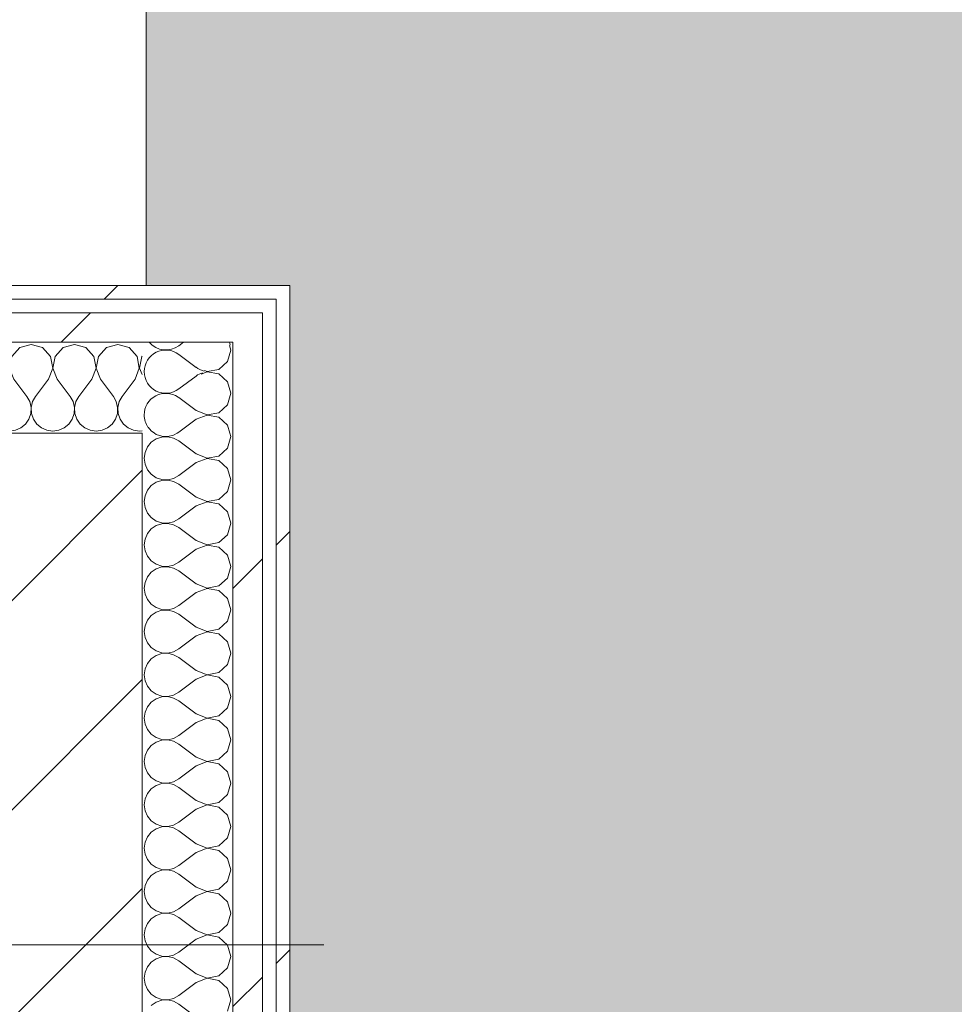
# Model space of a CAD drawing. Header units: millimetres. Extents: x -30280 to 19093, y -19284 to 4746.
# Tile 224 of 256: x -1672 to -1261, y -12240 to -11807. Entities that reach past the tile are written whole.
import ezdxf

# ---------------------------------------------------------------- set-up
doc = ezdxf.new("R2010")
doc.units = ezdxf.units.MM
doc.header["$MEASUREMENT"] = 0
doc.linetypes.add('Wipeout_Contour', pattern=[1000, 0, -1000])
for name, color, linetype in [('10_ESTR_Pilars', 7, 'Continuous'), ('Nuevo_07_CR_Cel Ras pladur', 7, 'Continuous'), ('Nuevo_08_E_Envans secs', 7, 'Continuous')]:
    doc.layers.add(name, color=color, linetype=linetype)
for name, color, linetype, lineweight in [('10_ESTR_Pilars_Pluma_Nº__20', 1, 'Continuous', 5), ('10_ESTR_Pilars_Pluma_Nº__28', 7, 'Continuous', 20), ('10_ESTR_Pilars_Pluma_Nº__42', 8, 'Continuous', 25), ('12_FAÇ_Façana_Pluma_Nº__7', 7, 'Continuous', 5), ('Nuevo_08_E_Envans secs_Pluma_Nº__1', 7, 'Continuous', 5), ('Nuevo_12_FAÇ_Façana_Pluma_Nº__1', 7, 'Continuous', 5)]:
    doc.layers.add(name, color=color, linetype=linetype, lineweight=lineweight)
for name, color, linetype, lineweight, true_color in [('Nuevo_07_CR_Cel Ras pladur_Pluma_Nº__102', 7, 'Continuous', 5, 0xcccccc), ('Nuevo_08_E_Envans secs_Pluma_Nº__102', 7, 'Continuous', 5, 0xcccccc), ('Nuevo_08_E_Envans secs_Pluma_Nº__171', 171, 'Continuous', 13, 0xaaaaff), ('Nuevo_08_E_Envans secs_Pluma_Nº__177', 7, 'Continuous', 15, 0xf7e046)]:
    doc.layers.add(name, color=color, linetype=linetype, lineweight=lineweight, true_color=true_color)
pattern_1 = [(45, (0, 0), (-183.848, 183.848), [195, -65]), (45, (7e-14, 183.85), (-183.848, 183.848), [195, -65])]

# ---------------------------------------------------------------- blocks, each defined once
blk = doc.blocks.new('Forjado_1_1', base_point=(-28050.85, 1700.85))
at = {"layer": 'Nuevo_07_CR_Cel Ras pladur_Pluma_Nº__102', "linetype": 'Continuous', "lineweight": 0, "true_color": 0x333333}
h = blk.add_hatch(color=250, dxfattribs=at)
h.paths.add_polyline_path([(-28050.85, 1700.85), (-1702.11, 1700.85), (-1556.11, 1700.85), (-1556.11, -1703.98), (-1619.11, -1703.98), (-1619.11, -6940.7), (-1544.11, -6940.7), (-1544.11, -7505.7), (-1616.26, -7505.7), (-1616.05, -11923.98), (-1552.9, -11923.98), (-1552.9, -12503.98), (-2036.11, -12503.98), (-2036.11, -12340.7), (-6985.39, -12340.7), (-6985.39, -12549.28), (-7491.4, -12549.28), (-7491.4, -12393.7), (-10655.85, -12393.7), (-10657.1, -13685.07), (-1603.63, -13694.56), (-1609.23, -16937.98), (375.89, -16937.98), (375.89, -16738.98), (1128.89, -16738.98), (1128.89, -17066.98), (2622.91, -17066.98), (5778.89, -17066.98), (5778.89, -16738.98), (6378.89, -16738.98), (6378.89, -12488.98), (5778.89, -12488.98), (5763.89, -12069.98), (3832.9, -12069.98), (2768.91, -12069.98), (2768.91, -12619.14), (2622.91, -12619.14), (2622.91, -12069.98), (843.89, -12069.98), (843.89, -12503.98), (363.89, -12503.98), (363.89, -11923.98), (6641.89, -11923.98), (6627.87, -9203.97), (6003.89, -9207.42), (6010.89, -7490.7), (5790.89, -7490.7), (5790.89, -6940.7), (6010.89, -6940.7), (6010.89, -1710.7), (5770.89, -1710.7), (5770.89, 3861.73), (-28038.85, 3861.73)])
h.paths.add_polyline_path([(7.39, -9099.15), (-1192.61, -9099.15), (-1192.61, 1700.85), (7.39, 1700.85)], flags=0)
h.paths.add_polyline_path([(-1181.11, -11348.2), (-1181.11, -9848.2), (5718.89, -9848.2), (5718.89, -11348.2)], flags=0)
h.paths.add_polyline_path([(38, -16371.48), (-1162, -16371.48), (-1162, -12771.48), (38, -12771.48)], flags=0)
h.paths.add_polyline_path([(2309.36, -16371.48), (1109.36, -16371.48), (1109.36, -12771.48), (2309.36, -12771.48)], flags=0)
h.paths.add_polyline_path([(2226.83, -8799.15), (2226.83, 1400.85), (3726.83, 1400.85), (3726.83, -8799.15)], flags=0)
h.paths.add_polyline_path([(3832.9, -12471.48), (5032.9, -12471.48), (5032.9, -16671.48), (3832.9, -16671.48)], flags=0)
at = {"layer": 'Nuevo_07_CR_Cel Ras pladur_Pluma_Nº__102', "color": 254, "linetype": 'Continuous', "lineweight": 5, "true_color": 0xcccccc, "flags": 128}
blk.add_lwpolyline([(1128.89, -16738.98), (375.89, -16738.98), (375.89, -16937.98), (-1609.23, -16937.98), (-1603.63, -13694.56), (-10657.1, -13685.07), (-10655.85, -12393.7), (-7491.4, -12393.7), (-7491.4, -12549.28), (-6985.39, -12549.28), (-6985.39, -12340.7), (-2036.11, -12340.7), (-2036.11, -12503.98), (-1552.9, -12503.98), (-1552.9, -11923.98), (-1616.05, -11923.98), (-1616.26, -7505.7)], dxfattribs=at)
blk = doc.blocks.new('*X588')
at = {"layer": 'Nuevo_08_E_Envans secs_Pluma_Nº__102', "color": 254, "linetype": 'Continuous', "lineweight": 5, "true_color": 0xcccccc}
for p, q in [((-1599.7, -11948.98), (-1601.7, -11950.48)), ((-1594.08, -11960), (-1601.7, -11954.29)), ((-1594.08, -11963.81), (-1601.7, -11969.52))]:
    blk.add_line(p, q, dxfattribs=at)
for centre, start, end in [((-1607.42, -11942.86), 219.9756, 306.8699), ((-1588.37, -11952.38), 13.3318, 20.9491), ((-1607.42, -11961.9), 53.1301, 180), ((-1607.42, -11961.9), 180, 306.8699), ((-1588.37, -11952.38), 233.1301, 256.6682), ((-1588.37, -11971.43), 107.7746, 126.8699), ((-1607.42, -11980.95), 55.4925, 180), ((-1607.42, -11980.95), 180, 214.5075)]:
    blk.add_arc(centre, 9.52, start, end, dxfattribs=at)
blk = doc.blocks.new('*X589')
at = {"layer": 'Nuevo_08_E_Envans secs_Pluma_Nº__102', "color": 254, "linetype": 'Continuous', "lineweight": 5, "true_color": 0xcccccc}
for p, q in [((-1611.68, -11991.48), (-1613.84, -11992.97)), ((-1612.4, -11988.98), (-1611.68, -11989.47)), ((-1611.68, -11989.47), (-1609.19, -11990.31)), ((-1609.19, -11990.64), (-1611.68, -11991.48)), ((-1609.19, -11990.31), (-1606.56, -11990.44)), ((-1606.56, -11990.51), (-1609.19, -11990.64)), ((-1606.56, -11990.44), (-1604, -11989.84)), ((-1604, -11991.11), (-1606.56, -11990.51)), ((-1604, -11989.84), (-1602.44, -11988.98)), ((-1601.7, -11992.38), (-1604, -11991.11)), ((-1594.08, -11998.1), (-1601.7, -11992.38)), ((-1580.27, -11995.48), (-1578.85, -11990.48)), ((-1578.85, -11990.48), (-1579.27, -11988.98)), ((-1615.52, -11994.99), (-1616.58, -11997.4)), ((-1613.84, -11992.97), (-1615.52, -11994.99)), ((-1584.11, -11998.99), (-1580.27, -11995.48)), ((-1616.58, -11997.4), (-1616.94, -12000)), ((-1616.94, -12000), (-1616.58, -12002.6)), ((-1594.08, -11998.1), (-1589.23, -11999.96)), ((-1589.23, -12000.04), (-1594.08, -12001.9)), ((-1589.23, -11999.96), (-1584.11, -11998.99)), ((-1584.11, -12001.01), (-1589.23, -12000.04)), ((-1580.27, -12004.52), (-1584.11, -12001.01)), ((-1616.58, -12002.6), (-1615.52, -12005.01)), ((-1615.52, -12005.01), (-1613.84, -12007.03)), ((-1594.08, -12001.9), (-1601.7, -12007.62)), ((-1578.85, -12009.52), (-1580.27, -12004.52)), ((-1613.84, -12007.03), (-1611.68, -12008.52)), ((-1611.68, -12008.52), (-1609.19, -12009.36)), ((-1609.19, -12009.69), (-1611.68, -12010.53)), ((-1609.19, -12009.36), (-1606.56, -12009.49)), ((-1606.56, -12009.56), (-1609.19, -12009.69)), ((-1606.56, -12009.49), (-1604, -12008.89)), ((-1604, -12010.16), (-1606.56, -12009.56)), ((-1604, -12008.89), (-1601.7, -12007.62)), ((-1580.27, -12014.53), (-1578.85, -12009.52)), ((-1615.52, -12014.04), (-1616.58, -12016.45)), ((-1613.84, -12012.02), (-1615.52, -12014.04)), ((-1611.68, -12010.53), (-1613.84, -12012.02)), ((-1601.7, -12011.43), (-1604, -12010.16)), ((-1594.08, -12017.14), (-1601.7, -12011.43)), ((-1616.58, -12016.45), (-1616.94, -12019.05)), ((-1594.08, -12017.14), (-1589.23, -12019.01)), ((-1589.23, -12019.01), (-1584.11, -12018.04)), ((-1584.11, -12018.04), (-1580.27, -12014.53)), ((-1616.94, -12019.05), (-1616.58, -12021.65)), ((-1616.58, -12021.65), (-1615.52, -12024.05)), ((-1594.08, -12020.95), (-1601.7, -12026.67)), ((-1589.23, -12019.09), (-1594.08, -12020.95)), ((-1584.11, -12020.05), (-1589.23, -12019.09)), ((-1580.27, -12023.56), (-1584.11, -12020.05)), ((-1615.52, -12024.05), (-1613.84, -12026.08)), ((-1613.84, -12026.08), (-1611.68, -12027.57)), ((-1604, -12027.94), (-1601.7, -12026.67)), ((-1578.85, -12028.57), (-1580.27, -12023.56)), ((-1613.84, -12031.06), (-1615.52, -12033.09)), ((-1611.68, -12029.58), (-1613.84, -12031.06)), ((-1611.68, -12027.57), (-1609.19, -12028.41)), ((-1609.19, -12028.74), (-1611.68, -12029.58)), ((-1609.19, -12028.41), (-1606.56, -12028.53)), ((-1606.56, -12028.61), (-1609.19, -12028.74)), ((-1606.56, -12028.53), (-1604, -12027.94)), ((-1604, -12029.2), (-1606.56, -12028.61)), ((-1601.7, -12030.48), (-1604, -12029.2)), ((-1594.08, -12036.19), (-1601.7, -12030.48)), ((-1580.27, -12033.58), (-1578.85, -12028.57)), ((-1616.58, -12035.49), (-1616.94, -12038.1)), ((-1615.52, -12033.09), (-1616.58, -12035.49)), ((-1584.11, -12037.09), (-1580.27, -12033.58)), ((-1616.94, -12038.1), (-1616.58, -12040.7)), ((-1594.08, -12040), (-1601.7, -12045.71)), ((-1594.08, -12036.19), (-1589.23, -12038.06)), ((-1589.23, -12038.13), (-1594.08, -12040)), ((-1589.23, -12038.06), (-1584.11, -12037.09)), ((-1584.11, -12039.1), (-1589.23, -12038.13)), ((-1580.27, -12042.61), (-1584.11, -12039.1)), ((-1616.58, -12040.7), (-1615.52, -12043.1)), ((-1615.52, -12043.1), (-1613.84, -12045.13)), ((-1578.85, -12047.62), (-1580.27, -12042.61)), ((-1613.84, -12045.13), (-1611.68, -12046.61)), ((-1611.68, -12048.62), (-1613.84, -12050.11)), ((-1611.68, -12046.61), (-1609.19, -12047.45)), ((-1609.19, -12047.78), (-1611.68, -12048.62)), ((-1609.19, -12047.45), (-1606.56, -12047.58)), ((-1606.56, -12047.66), (-1609.19, -12047.78)), ((-1606.56, -12047.58), (-1604, -12046.99)), ((-1604, -12048.25), (-1606.56, -12047.66)), ((-1604, -12046.99), (-1601.7, -12045.71)), ((-1601.7, -12049.52), (-1604, -12048.25)), ((-1580.27, -12052.63), (-1578.85, -12047.62)), ((-1615.52, -12052.14), (-1616.58, -12054.54)), ((-1613.84, -12050.11), (-1615.52, -12052.14)), ((-1594.08, -12055.24), (-1601.7, -12049.52)), ((-1584.11, -12056.14), (-1580.27, -12052.63)), ((-1616.58, -12054.54), (-1616.94, -12057.14)), ((-1616.94, -12057.14), (-1616.58, -12059.75)), ((-1594.08, -12055.24), (-1589.23, -12057.1)), ((-1589.23, -12057.18), (-1594.08, -12059.05)), ((-1589.23, -12057.1), (-1584.11, -12056.14)), ((-1584.11, -12058.15), (-1589.23, -12057.18)), ((-1616.58, -12059.75), (-1615.52, -12062.15)), ((-1594.08, -12059.05), (-1601.7, -12064.76)), ((-1580.27, -12061.66), (-1584.11, -12058.15)), ((-1578.85, -12066.67), (-1580.27, -12061.66)), ((-1615.52, -12062.15), (-1613.84, -12064.17)), ((-1613.84, -12064.17), (-1611.68, -12065.66)), ((-1611.68, -12065.66), (-1609.19, -12066.5)), ((-1604, -12066.03), (-1601.7, -12064.76)), ((-1613.84, -12069.16), (-1615.52, -12071.18)), ((-1611.68, -12067.67), (-1613.84, -12069.16)), ((-1609.19, -12066.83), (-1611.68, -12067.67)), ((-1609.19, -12066.5), (-1606.56, -12066.63)), ((-1606.56, -12066.71), (-1609.19, -12066.83)), ((-1606.56, -12066.63), (-1604, -12066.03)), ((-1604, -12067.3), (-1606.56, -12066.71)), ((-1601.7, -12068.57), (-1604, -12067.3)), ((-1594.08, -12074.29), (-1601.7, -12068.57)), ((-1580.27, -12071.67), (-1578.85, -12066.67)), ((-1616.58, -12073.59), (-1616.94, -12076.19)), ((-1615.52, -12071.18), (-1616.58, -12073.59)), ((-1594.08, -12074.29), (-1589.23, -12076.15)), ((-1584.11, -12075.19), (-1580.27, -12071.67)), ((-1616.94, -12076.19), (-1616.58, -12078.79)), ((-1616.58, -12078.79), (-1615.52, -12081.2)), ((-1594.08, -12078.1), (-1601.7, -12083.81)), ((-1589.23, -12076.23), (-1594.08, -12078.1)), ((-1589.23, -12076.15), (-1584.11, -12075.19)), ((-1584.11, -12077.2), (-1589.23, -12076.23)), ((-1580.27, -12080.71), (-1584.11, -12077.2)), ((-1615.52, -12081.2), (-1613.84, -12083.22)), ((-1613.84, -12083.22), (-1611.68, -12084.71)), ((-1578.85, -12085.71), (-1580.27, -12080.71)), ((-1611.68, -12086.72), (-1613.84, -12088.21)), ((-1611.68, -12084.71), (-1609.19, -12085.55)), ((-1609.19, -12085.88), (-1611.68, -12086.72)), ((-1609.19, -12085.55), (-1606.56, -12085.68)), ((-1606.56, -12085.75), (-1609.19, -12085.88)), ((-1606.56, -12085.68), (-1604, -12085.08)), ((-1604, -12086.35), (-1606.56, -12085.75)), ((-1604, -12085.08), (-1601.7, -12083.81)), ((-1601.7, -12087.62), (-1604, -12086.35)), ((-1594.08, -12093.33), (-1601.7, -12087.62)), ((-1580.27, -12090.72), (-1578.85, -12085.71)), ((-1615.52, -12090.23), (-1616.58, -12092.64)), ((-1613.84, -12088.21), (-1615.52, -12090.23)), ((-1584.11, -12094.23), (-1580.27, -12090.72)), ((-1616.58, -12092.64), (-1616.94, -12095.24)), ((-1616.94, -12095.24), (-1616.58, -12097.84)), ((-1594.08, -12093.33), (-1589.23, -12095.2)), ((-1589.23, -12095.28), (-1594.08, -12097.14)), ((-1589.23, -12095.2), (-1584.11, -12094.23)), ((-1584.11, -12096.24), (-1589.23, -12095.28)), ((-1580.27, -12099.75), (-1584.11, -12096.24)), ((-1616.58, -12097.84), (-1615.52, -12100.25)), ((-1615.52, -12100.25), (-1613.84, -12102.27)), ((-1594.08, -12097.14), (-1601.7, -12102.86)), ((-1578.85, -12104.76), (-1580.27, -12099.75)), ((-1613.84, -12102.27), (-1611.68, -12103.76)), ((-1611.68, -12103.76), (-1609.19, -12104.6)), ((-1609.19, -12104.93), (-1611.68, -12105.77)), ((-1609.19, -12104.6), (-1606.56, -12104.72)), ((-1606.56, -12104.8), (-1609.19, -12104.93)), ((-1606.56, -12104.72), (-1604, -12104.13)), ((-1604, -12105.4), (-1606.56, -12104.8)), ((-1604, -12104.13), (-1601.7, -12102.86)), ((-1580.27, -12109.77), (-1578.85, -12104.76)), ((-1615.52, -12109.28), (-1616.58, -12111.68)), ((-1613.84, -12107.26), (-1615.52, -12109.28)), ((-1611.68, -12105.77), (-1613.84, -12107.26)), ((-1601.7, -12106.67), (-1604, -12105.4)), ((-1594.08, -12112.38), (-1601.7, -12106.67)), ((-1616.58, -12111.68), (-1616.94, -12114.29)), ((-1594.08, -12112.38), (-1589.23, -12114.25)), ((-1589.23, -12114.25), (-1584.11, -12113.28)), ((-1584.11, -12113.28), (-1580.27, -12109.77)), ((-1616.94, -12114.29), (-1616.58, -12116.89)), ((-1616.58, -12116.89), (-1615.52, -12119.29)), ((-1594.08, -12116.19), (-1601.7, -12121.9)), ((-1589.23, -12114.32), (-1594.08, -12116.19)), ((-1584.11, -12115.29), (-1589.23, -12114.32)), ((-1580.27, -12118.8), (-1584.11, -12115.29)), ((-1615.52, -12119.29), (-1613.84, -12121.32)), ((-1613.84, -12121.32), (-1611.68, -12122.8)), ((-1604, -12123.18), (-1601.7, -12121.9)), ((-1578.85, -12123.81), (-1580.27, -12118.8)), ((-1613.84, -12126.3), (-1615.52, -12128.33)), ((-1611.68, -12124.81), (-1613.84, -12126.3)), ((-1611.68, -12122.8), (-1609.19, -12123.64)), ((-1609.19, -12123.98), (-1611.68, -12124.81)), ((-1609.19, -12123.64), (-1606.56, -12123.77)), ((-1606.56, -12123.85), (-1609.19, -12123.98)), ((-1606.56, -12123.77), (-1604, -12123.18)), ((-1604, -12124.44), (-1606.56, -12123.85)), ((-1601.7, -12125.71), (-1604, -12124.44)), ((-1594.08, -12131.43), (-1601.7, -12125.71)), ((-1580.27, -12128.82), (-1578.85, -12123.81)), ((-1616.58, -12130.73), (-1616.94, -12133.33)), ((-1615.52, -12128.33), (-1616.58, -12130.73)), ((-1584.11, -12132.33), (-1580.27, -12128.82)), ((-1616.94, -12133.33), (-1616.58, -12135.94)), ((-1594.08, -12135.24), (-1601.7, -12140.95)), ((-1594.08, -12131.43), (-1589.23, -12133.29)), ((-1589.23, -12133.37), (-1594.08, -12135.24)), ((-1589.23, -12133.29), (-1584.11, -12132.33)), ((-1584.11, -12134.34), (-1589.23, -12133.37)), ((-1580.27, -12137.85), (-1584.11, -12134.34)), ((-1616.58, -12135.94), (-1615.52, -12138.34)), ((-1615.52, -12138.34), (-1613.84, -12140.36)), ((-1578.85, -12142.86), (-1580.27, -12137.85)), ((-1613.84, -12140.36), (-1611.68, -12141.85)), ((-1611.68, -12143.86), (-1613.84, -12145.35)), ((-1611.68, -12141.85), (-1609.19, -12142.69)), ((-1609.19, -12143.02), (-1611.68, -12143.86)), ((-1609.19, -12142.69), (-1606.56, -12142.82)), ((-1606.56, -12142.9), (-1609.19, -12143.02)), ((-1606.56, -12142.82), (-1604, -12142.22)), ((-1604, -12143.49), (-1606.56, -12142.9)), ((-1604, -12142.22), (-1601.7, -12140.95)), ((-1601.7, -12144.76), (-1604, -12143.49)), ((-1580.27, -12147.86), (-1578.85, -12142.86)), ((-1615.52, -12147.37), (-1616.58, -12149.78)), ((-1613.84, -12145.35), (-1615.52, -12147.37)), ((-1594.08, -12150.48), (-1601.7, -12144.76)), ((-1584.11, -12151.38), (-1580.27, -12147.86)), ((-1616.58, -12149.78), (-1616.94, -12152.38)), ((-1616.94, -12152.38), (-1616.58, -12154.98)), ((-1594.08, -12150.48), (-1589.23, -12152.34)), ((-1589.23, -12152.42), (-1594.08, -12154.29)), ((-1589.23, -12152.34), (-1584.11, -12151.38)), ((-1584.11, -12153.39), (-1589.23, -12152.42)), ((-1616.58, -12154.98), (-1615.52, -12157.39)), ((-1594.08, -12154.29), (-1601.7, -12160)), ((-1580.27, -12156.9), (-1584.11, -12153.39)), ((-1578.85, -12161.9), (-1580.27, -12156.9)), ((-1615.52, -12157.39), (-1613.84, -12159.41)), ((-1613.84, -12159.41), (-1611.68, -12160.9)), ((-1611.68, -12160.9), (-1609.19, -12161.74)), ((-1604, -12161.27), (-1601.7, -12160)), ((-1613.84, -12164.4), (-1615.52, -12166.42)), ((-1611.68, -12162.91), (-1613.84, -12164.4)), ((-1609.19, -12162.07), (-1611.68, -12162.91)), ((-1609.19, -12161.74), (-1606.56, -12161.87)), ((-1606.56, -12161.94), (-1609.19, -12162.07)), ((-1606.56, -12161.87), (-1604, -12161.27)), ((-1604, -12162.54), (-1606.56, -12161.94)), ((-1601.7, -12163.81), (-1604, -12162.54)), ((-1594.08, -12169.52), (-1601.7, -12163.81)), ((-1580.27, -12166.91), (-1578.85, -12161.9)), ((-1616.58, -12168.83), (-1616.94, -12171.43)), ((-1615.52, -12166.42), (-1616.58, -12168.83)), ((-1594.08, -12169.52), (-1589.23, -12171.39)), ((-1584.11, -12170.42), (-1580.27, -12166.91)), ((-1616.94, -12171.43), (-1616.58, -12174.03)), ((-1616.58, -12174.03), (-1615.52, -12176.44)), ((-1594.08, -12173.33), (-1601.7, -12179.05)), ((-1589.23, -12171.47), (-1594.08, -12173.33)), ((-1589.23, -12171.39), (-1584.11, -12170.42)), ((-1584.11, -12172.43), (-1589.23, -12171.47)), ((-1580.27, -12175.95), (-1584.11, -12172.43)), ((-1615.52, -12176.44), (-1613.84, -12178.46)), ((-1613.84, -12178.46), (-1611.68, -12179.95)), ((-1578.85, -12180.95), (-1580.27, -12175.95)), ((-1611.68, -12181.96), (-1613.84, -12183.45)), ((-1611.68, -12179.95), (-1609.19, -12180.79)), ((-1609.19, -12181.12), (-1611.68, -12181.96)), ((-1609.19, -12180.79), (-1606.56, -12180.91)), ((-1606.56, -12180.99), (-1609.19, -12181.12)), ((-1606.56, -12180.91), (-1604, -12180.32)), ((-1604, -12181.59), (-1606.56, -12180.99)), ((-1604, -12180.32), (-1601.7, -12179.05)), ((-1601.7, -12182.86), (-1604, -12181.59)), ((-1594.08, -12188.57), (-1601.7, -12182.86)), ((-1580.27, -12185.96), (-1578.85, -12180.95)), ((-1615.52, -12185.47), (-1616.58, -12187.87)), ((-1613.84, -12183.45), (-1615.52, -12185.47)), ((-1584.11, -12189.47), (-1580.27, -12185.96)), ((-1616.58, -12187.87), (-1616.94, -12190.48)), ((-1616.94, -12190.48), (-1616.58, -12193.08)), ((-1594.08, -12188.57), (-1589.23, -12190.44)), ((-1589.23, -12190.51), (-1594.08, -12192.38)), ((-1589.23, -12190.44), (-1584.11, -12189.47)), ((-1584.11, -12191.48), (-1589.23, -12190.51)), ((-1580.27, -12194.99), (-1584.11, -12191.48)), ((-1616.58, -12193.08), (-1615.52, -12195.48)), ((-1615.52, -12195.48), (-1613.84, -12197.51)), ((-1594.08, -12192.38), (-1601.7, -12198.1)), ((-1578.85, -12200), (-1580.27, -12194.99)), ((-1613.84, -12197.51), (-1611.68, -12198.99)), ((-1611.68, -12198.99), (-1609.19, -12199.83)), ((-1609.19, -12200.17), (-1611.68, -12201.01)), ((-1609.19, -12199.83), (-1606.56, -12199.96)), ((-1606.56, -12200.04), (-1609.19, -12200.17)), ((-1606.56, -12199.96), (-1604, -12199.37)), ((-1604, -12200.63), (-1606.56, -12200.04)), ((-1604, -12199.37), (-1601.7, -12198.1)), ((-1580.27, -12205.01), (-1578.85, -12200)), ((-1615.52, -12204.52), (-1616.58, -12206.92)), ((-1613.84, -12202.49), (-1615.52, -12204.52)), ((-1611.68, -12201.01), (-1613.84, -12202.49)), ((-1601.7, -12201.9), (-1604, -12200.63)), ((-1594.08, -12207.62), (-1601.7, -12201.9)), ((-1616.58, -12206.92), (-1616.94, -12209.52)), ((-1594.08, -12207.62), (-1589.23, -12209.49)), ((-1589.23, -12209.49), (-1584.11, -12208.52)), ((-1584.11, -12208.52), (-1580.27, -12205.01)), ((-1616.94, -12209.52), (-1616.58, -12212.13)), ((-1616.58, -12212.13), (-1615.52, -12214.53)), ((-1594.08, -12211.43), (-1601.7, -12217.14)), ((-1589.23, -12209.56), (-1594.08, -12211.43)), ((-1584.11, -12210.53), (-1589.23, -12209.56)), ((-1580.27, -12214.04), (-1584.11, -12210.53)), ((-1615.52, -12214.53), (-1613.84, -12216.55)), ((-1613.84, -12216.55), (-1611.68, -12218.04)), ((-1604, -12218.41), (-1601.7, -12217.14)), ((-1578.85, -12219.05), (-1580.27, -12214.04)), ((-1613.84, -12221.54), (-1615.52, -12223.56)), ((-1611.68, -12220.05), (-1613.84, -12221.54)), ((-1611.68, -12218.04), (-1609.19, -12218.88)), ((-1609.19, -12219.21), (-1611.68, -12220.05)), ((-1609.19, -12218.88), (-1606.56, -12219.01)), ((-1606.56, -12219.09), (-1609.19, -12219.21)), ((-1606.56, -12219.01), (-1604, -12218.41)), ((-1604, -12219.68), (-1606.56, -12219.09)), ((-1601.7, -12220.95), (-1604, -12219.68)), ((-1594.08, -12226.67), (-1601.7, -12220.95)), ((-1580.27, -12224.05), (-1578.85, -12219.05)), ((-1616.58, -12225.97), (-1616.94, -12228.57)), ((-1615.52, -12223.56), (-1616.58, -12225.97)), ((-1584.11, -12227.57), (-1580.27, -12224.05)), ((-1616.94, -12228.57), (-1616.58, -12231.17)), ((-1594.08, -12230.48), (-1601.7, -12236.19)), ((-1594.08, -12226.67), (-1589.23, -12228.53)), ((-1589.23, -12228.61), (-1594.08, -12230.48)), ((-1589.23, -12228.53), (-1584.11, -12227.57)), ((-1584.11, -12229.58), (-1589.23, -12228.61)), ((-1580.27, -12233.09), (-1584.11, -12229.58)), ((-1616.58, -12231.17), (-1615.52, -12233.58)), ((-1615.52, -12233.58), (-1613.84, -12235.6)), ((-1578.85, -12238.1), (-1580.27, -12233.09)), ((-1613.84, -12235.6), (-1611.68, -12237.09)), ((-1611.68, -12239.1), (-1613.84, -12240.59)), ((-1611.68, -12237.09), (-1609.19, -12237.93)), ((-1609.19, -12238.26), (-1611.68, -12239.1)), ((-1609.19, -12237.93), (-1606.56, -12238.06)), ((-1606.56, -12238.13), (-1609.19, -12238.26)), ((-1606.56, -12238.06), (-1604, -12237.46)), ((-1604, -12238.73), (-1606.56, -12238.13)), ((-1604, -12237.46), (-1601.7, -12236.19)), ((-1601.7, -12240), (-1604, -12238.73)), ((-1580.27, -12243.1), (-1578.85, -12238.1)), ((-1594.08, -12245.71), (-1601.7, -12240))]:
    blk.add_line(p, q, dxfattribs=at)
blk = doc.blocks.new('*X590')
at = {"layer": 'Nuevo_08_E_Envans secs_Pluma_Nº__102', "color": 254, "linetype": 'Continuous', "lineweight": 5, "true_color": 0xcccccc}
for p, q in [((-1580.27, -11957.39), (-1578.85, -11952.38)), ((-1578.85, -11952.38), (-1579.39, -11950.47)), ((-1584.11, -11960.9), (-1580.27, -11957.39)), ((-1589.23, -11961.94), (-1591.88, -11962.96)), ((-1590.35, -11961.43), (-1589.23, -11961.87)), ((-1589.23, -11961.87), (-1584.11, -11960.9)), ((-1584.11, -11962.91), (-1589.23, -11961.94)), ((-1580.27, -11966.42), (-1584.11, -11962.91)), ((-1578.85, -11971.43), (-1580.27, -11966.42)), ((-1601.7, -11973.33), (-1602.06, -11973.14)), ((-1594.08, -11979.05), (-1601.7, -11973.33)), ((-1580.27, -11976.44), (-1578.85, -11971.43)), ((-1594.08, -11979.05), (-1589.23, -11980.91)), ((-1584.11, -11979.95), (-1580.27, -11976.44)), ((-1594.08, -11982.86), (-1601.7, -11988.57)), ((-1589.23, -11980.99), (-1594.08, -11982.86)), ((-1589.23, -11980.91), (-1584.11, -11979.95)), ((-1584.11, -11981.96), (-1589.23, -11980.99)), ((-1580.27, -11985.47), (-1584.11, -11981.96)), ((-1615.23, -11986.31), (-1613.84, -11987.98)), ((-1613.84, -11987.98), (-1612.4, -11988.98)), ((-1579.27, -11988.98), (-1580.27, -11985.47)), ((-1602.44, -11988.98), (-1601.7, -11988.57))]:
    blk.add_line(p, q, dxfattribs=at)
blk = doc.blocks.new('Muro_86_1', base_point=(-1617.89, -12438.98))
at = {"color": 254, "linetype": 'Wipeout_Contour', "lineweight": 0, "ltscale": 36080.950547}
blk.add_wipeout([(-1558.89, -11929.98), (-1552.89, -11923.98), (-1558.89, -11923.98)], dxfattribs=at).dxf.layer = 'Nuevo_08_E_Envans secs'
at = {"color": 254, "linetype": 'Wipeout_Contour', "lineweight": 0, "ltscale": 36130.090754}
blk.add_wipeout([(-1577.89, -11948.98), (-1564.89, -11935.98), (-1577.89, -11935.98)], dxfattribs=at).dxf.layer = 'Nuevo_08_E_Envans secs'
at = {"layer": 'Nuevo_08_E_Envans secs_Pluma_Nº__171', "linetype": 'Continuous', "lineweight": 13, "true_color": 0xaaaaff}
h = blk.add_hatch(dxfattribs=at)
h.set_pattern_fill('Panellat_HPL_0001', color=161, style=0, pattern_type=2)
h.set_pattern_definition(pattern_1)
h.paths.add_polyline_path([(-1558.89, -11929.98), (-1552.89, -11923.98), (-1558.89, -11923.98)])
at = {"layer": 'Nuevo_08_E_Envans secs_Pluma_Nº__177', "linetype": 'Continuous', "lineweight": 15, "true_color": 0xf7e046}
h = blk.add_hatch(dxfattribs=at)
h.set_pattern_fill('Panellat_HPL_0001', color=53, style=0, pattern_type=2)
h.set_pattern_definition(pattern_1)
h.paths.add_polyline_path([(-1577.89, -11948.98), (-1564.89, -11935.98), (-1577.89, -11935.98)])
at = {"layer": 'Nuevo_08_E_Envans secs', "color": 7, "lineweight": 20}
blk.add_blockref('*X588', (0, 0), dxfattribs=at)
at = {"color": 254, "linetype": 'Wipeout_Contour', "lineweight": 0, "ltscale": 49250.912801}
blk.add_wipeout([(-1552.89, -11929.98), (-1558.89, -11929.98), (-1558.89, -12497.98), (-1552.89, -12497.98)], dxfattribs=at).dxf.layer = 'Nuevo_08_E_Envans secs'
at = {"color": 254, "linetype": 'Wipeout_Contour', "lineweight": 0, "ltscale": 49258.767896}
blk.add_wipeout([(-1577.89, -11948.98), (-1577.89, -12478.98), (-1564.89, -12478.98), (-1564.89, -11948.98)], dxfattribs=at).dxf.layer = 'Nuevo_08_E_Envans secs'
at = {"layer": 'Nuevo_08_E_Envans secs_Pluma_Nº__171', "linetype": 'Continuous', "lineweight": 13, "true_color": 0xaaaaff}
h = blk.add_hatch(dxfattribs=at)
h.set_pattern_fill('Panellat_HPL_0001', color=161, style=0, pattern_type=2)
h.set_pattern_definition(pattern_1)
h.paths.add_polyline_path([(-1552.89, -11929.98), (-1558.89, -11929.98), (-1558.89, -12497.98), (-1552.89, -12497.98)])
at = {"layer": 'Nuevo_08_E_Envans secs_Pluma_Nº__177', "linetype": 'Continuous', "lineweight": 15, "true_color": 0xf7e046}
h = blk.add_hatch(dxfattribs=at)
h.set_pattern_fill('Panellat_HPL_0001', color=53, style=0, pattern_type=2)
h.set_pattern_definition(pattern_1)
h.paths.add_polyline_path([(-1577.89, -11948.98), (-1577.89, -12478.98), (-1564.89, -12478.98), (-1564.89, -11948.98)])
at = {"layer": 'Nuevo_08_E_Envans secs_Pluma_Nº__1', "color": 7, "linetype": 'Continuous', "lineweight": 5}
for p, q in [((-1558.89, -12491.98), (-1558.89, -11935.98)), ((-1577.89, -12438.98), (-1577.89, -11988.98))]:
    blk.add_line(p, q, dxfattribs=at)
at = {"layer": 'Nuevo_08_E_Envans secs', "color": 7, "lineweight": 20}
blk.add_blockref('*X589', (0, 0), dxfattribs=at)
at = {"color": 254, "linetype": 'Wipeout_Contour', "lineweight": 0, "ltscale": 36087.244956}
blk.add_wipeout([(-1558.89, -11929.98), (-1552.89, -11929.98), (-1552.89, -11923.98)], dxfattribs=at).dxf.layer = 'Nuevo_08_E_Envans secs'
at = {"color": 254, "linetype": 'Wipeout_Contour', "lineweight": 0, "ltscale": 36142.405641}
blk.add_wipeout([(-1577.89, -11948.98), (-1564.89, -11948.98), (-1564.89, -11935.98)], dxfattribs=at).dxf.layer = 'Nuevo_08_E_Envans secs'
at = {"layer": 'Nuevo_08_E_Envans secs_Pluma_Nº__171', "linetype": 'Continuous', "lineweight": 13, "true_color": 0xaaaaff}
h = blk.add_hatch(dxfattribs=at)
h.set_pattern_fill('Panellat_HPL_0001', color=161, style=0, pattern_type=2)
h.set_pattern_definition(pattern_1)
h.paths.add_polyline_path([(-1558.89, -11929.98), (-1552.89, -11929.98), (-1552.89, -11923.98)])
at = {"layer": 'Nuevo_08_E_Envans secs_Pluma_Nº__177', "linetype": 'Continuous', "lineweight": 15, "true_color": 0xf7e046}
h = blk.add_hatch(dxfattribs=at)
h.set_pattern_fill('Panellat_HPL_0001', color=53, style=0, pattern_type=2)
h.set_pattern_definition(pattern_1)
h.paths.add_polyline_path([(-1577.89, -11948.98), (-1564.89, -11948.98), (-1564.89, -11935.98)])
at = {"layer": 'Nuevo_08_E_Envans secs_Pluma_Nº__1', "color": 7, "linetype": 'Continuous', "lineweight": 5}
for p, q in [((-1558.89, -11929.98), (-1564.89, -11929.98)), ((-1558.89, -11935.98), (-1558.89, -11929.98)), ((-1564.89, -11935.98), (-1577.89, -11935.98)), ((-1564.89, -11948.98), (-1564.89, -11935.98)), ((-1577.89, -11948.98), (-1617.89, -11948.98)), ((-1577.89, -11988.98), (-1577.89, -11948.98)), ((-1564.89, -12478.98), (-1564.89, -11948.98))]:
    blk.add_line(p, q, dxfattribs=at)
at = {"layer": 'Nuevo_08_E_Envans secs_Pluma_Nº__1', "color": 7, "linetype": 'Continuous', "lineweight": 5, "flags": 128}
for points in [[(-1552.89, -11923.98), (-1558.89, -11923.98)], [(-1552.89, -12497.98), (-1552.89, -11923.98)]]:
    blk.add_lwpolyline(points, dxfattribs=at)
at = {"layer": 'Nuevo_08_E_Envans secs', "color": 7, "lineweight": 20}
blk.add_blockref('*X590', (0, 0), dxfattribs=at)
blk = doc.blocks.new('*X592')
at = {"layer": 'Nuevo_08_E_Envans secs_Pluma_Nº__102', "color": 254, "linetype": 'Continuous', "lineweight": 5, "true_color": 0xcccccc}
for p, q in [((-1690.72, -11951.35), (-1691.11, -11951.77)), ((-1685.71, -11949.93), (-1690.72, -11951.35)), ((-1681.11, -11951.24), (-1685.71, -11949.93)), ((-1691.11, -11968.13), (-1687.62, -11972.79)), ((-1681.11, -11969.18), (-1683.81, -11972.79)), ((-1686.35, -11975.08), (-1687.62, -11972.79)), ((-1685.75, -11977.64), (-1686.35, -11975.08)), ((-1685.08, -11975.08), (-1685.68, -11977.64)), ((-1683.81, -11972.79), (-1685.08, -11975.08)), ((-1685.88, -11980.27), (-1685.75, -11977.64)), ((-1685.68, -11977.64), (-1685.55, -11980.27)), ((-1688.21, -11984.92), (-1686.72, -11982.76)), ((-1686.72, -11982.76), (-1685.88, -11980.27)), ((-1685.55, -11980.27), (-1684.71, -11982.76)), ((-1684.71, -11982.76), (-1683.22, -11984.92)), ((-1691.11, -11986.99), (-1690.23, -11986.6)), ((-1690.23, -11986.6), (-1688.21, -11984.92)), ((-1683.22, -11984.92), (-1681.2, -11986.6)), ((-1681.2, -11986.6), (-1681.11, -11986.64))]:
    blk.add_line(p, q, dxfattribs=at)
blk = doc.blocks.new('*X593')
at = {"layer": 'Nuevo_08_E_Envans secs_Pluma_Nº__102', "color": 254, "linetype": 'Continuous', "lineweight": 5, "true_color": 0xcccccc}
for p, q in [((-1766.91, -11951.35), (-1770.42, -11955.19)), ((-1761.9, -11949.93), (-1766.91, -11951.35)), ((-1756.9, -11951.35), (-1761.9, -11949.93)), ((-1753.39, -11955.19), (-1756.9, -11951.35)), ((-1747.86, -11951.35), (-1751.38, -11955.19)), ((-1742.86, -11949.93), (-1747.86, -11951.35)), ((-1737.85, -11951.35), (-1742.86, -11949.93)), ((-1734.34, -11955.19), (-1737.85, -11951.35)), ((-1728.82, -11951.35), (-1732.33, -11955.19)), ((-1723.81, -11949.93), (-1728.82, -11951.35)), ((-1718.8, -11951.35), (-1723.81, -11949.93)), ((-1715.29, -11955.19), (-1718.8, -11951.35)), ((-1709.77, -11951.35), (-1713.28, -11955.19)), ((-1704.76, -11949.93), (-1709.77, -11951.35)), ((-1699.75, -11951.35), (-1704.76, -11949.93)), ((-1696.24, -11955.19), (-1699.75, -11951.35)), ((-1691.11, -11951.77), (-1694.23, -11955.19)), ((-1770.42, -11955.19), (-1771.11, -11958.82)), ((-1752.42, -11960.31), (-1753.39, -11955.19)), ((-1751.38, -11955.19), (-1752.34, -11960.31)), ((-1733.37, -11960.31), (-1734.34, -11955.19)), ((-1732.33, -11955.19), (-1733.29, -11960.31)), ((-1714.32, -11960.31), (-1715.29, -11955.19)), ((-1713.28, -11955.19), (-1714.25, -11960.31)), ((-1695.28, -11960.31), (-1696.24, -11955.19)), ((-1694.23, -11955.19), (-1695.2, -11960.31)), ((-1771.11, -11961.04), (-1769.52, -11965.17)), ((-1754.29, -11965.17), (-1752.42, -11960.31)), ((-1752.34, -11960.31), (-1750.48, -11965.17)), ((-1735.24, -11965.17), (-1733.37, -11960.31)), ((-1733.29, -11960.31), (-1731.43, -11965.17)), ((-1716.19, -11965.17), (-1714.32, -11960.31)), ((-1714.25, -11960.31), (-1712.38, -11965.17)), ((-1697.14, -11965.17), (-1695.28, -11960.31)), ((-1695.2, -11960.31), (-1693.33, -11965.17)), ((-1769.52, -11965.17), (-1763.81, -11972.79)), ((-1754.29, -11965.17), (-1760, -11972.79)), ((-1750.48, -11965.17), (-1744.76, -11972.79)), ((-1735.24, -11965.17), (-1740.95, -11972.79)), ((-1731.43, -11965.17), (-1725.71, -11972.79)), ((-1716.19, -11965.17), (-1721.9, -11972.79)), ((-1712.38, -11965.17), (-1706.67, -11972.79)), ((-1697.14, -11965.17), (-1702.86, -11972.79)), ((-1693.33, -11965.17), (-1691.11, -11968.13)), ((-1762.54, -11975.08), (-1763.81, -11972.79)), ((-1761.94, -11977.64), (-1762.54, -11975.08)), ((-1761.27, -11975.08), (-1761.87, -11977.64)), ((-1760, -11972.79), (-1761.27, -11975.08)), ((-1743.49, -11975.08), (-1744.76, -11972.79)), ((-1742.9, -11977.64), (-1743.49, -11975.08)), ((-1742.22, -11975.08), (-1742.82, -11977.64)), ((-1740.95, -11972.79), (-1742.22, -11975.08)), ((-1724.44, -11975.08), (-1725.71, -11972.79)), ((-1723.85, -11977.64), (-1724.44, -11975.08)), ((-1723.18, -11975.08), (-1723.77, -11977.64)), ((-1721.9, -11972.79), (-1723.18, -11975.08)), ((-1705.4, -11975.08), (-1706.67, -11972.79)), ((-1704.8, -11977.64), (-1705.4, -11975.08)), ((-1704.13, -11975.08), (-1704.72, -11977.64)), ((-1702.86, -11972.79), (-1704.13, -11975.08)), ((-1762.07, -11980.27), (-1761.94, -11977.64)), ((-1761.87, -11977.64), (-1761.74, -11980.27)), ((-1743.02, -11980.27), (-1742.9, -11977.64)), ((-1742.82, -11977.64), (-1742.69, -11980.27)), ((-1723.98, -11980.27), (-1723.85, -11977.64)), ((-1723.77, -11977.64), (-1723.64, -11980.27)), ((-1704.93, -11980.27), (-1704.8, -11977.64)), ((-1704.72, -11977.64), (-1704.6, -11980.27)), ((-1764.4, -11984.92), (-1762.91, -11982.76)), ((-1762.91, -11982.76), (-1762.07, -11980.27)), ((-1761.74, -11980.27), (-1760.9, -11982.76)), ((-1760.9, -11982.76), (-1759.41, -11984.92)), ((-1745.35, -11984.92), (-1743.86, -11982.76)), ((-1743.86, -11982.76), (-1743.02, -11980.27)), ((-1742.69, -11980.27), (-1741.85, -11982.76)), ((-1741.85, -11982.76), (-1740.36, -11984.92)), ((-1726.3, -11984.92), (-1724.81, -11982.76)), ((-1724.81, -11982.76), (-1723.98, -11980.27)), ((-1723.64, -11980.27), (-1722.8, -11982.76)), ((-1722.8, -11982.76), (-1721.32, -11984.92)), ((-1707.26, -11984.92), (-1705.77, -11982.76)), ((-1705.77, -11982.76), (-1704.93, -11980.27)), ((-1704.6, -11980.27), (-1703.76, -11982.76)), ((-1703.76, -11982.76), (-1702.27, -11984.92)), ((-1771.11, -11987.98), (-1768.83, -11987.66)), ((-1768.83, -11987.66), (-1766.42, -11986.6)), ((-1766.42, -11986.6), (-1764.4, -11984.92)), ((-1759.41, -11984.92), (-1757.39, -11986.6)), ((-1757.39, -11986.6), (-1754.98, -11987.66)), ((-1754.98, -11987.66), (-1752.38, -11988.02)), ((-1752.38, -11988.02), (-1749.78, -11987.66)), ((-1749.78, -11987.66), (-1747.37, -11986.6)), ((-1747.37, -11986.6), (-1745.35, -11984.92)), ((-1740.36, -11984.92), (-1738.34, -11986.6)), ((-1738.34, -11986.6), (-1735.94, -11987.66)), ((-1735.94, -11987.66), (-1733.33, -11988.02)), ((-1733.33, -11988.02), (-1730.73, -11987.66)), ((-1730.73, -11987.66), (-1728.33, -11986.6)), ((-1728.33, -11986.6), (-1726.3, -11984.92)), ((-1721.32, -11984.92), (-1719.29, -11986.6)), ((-1719.29, -11986.6), (-1716.89, -11987.66)), ((-1716.89, -11987.66), (-1714.29, -11988.02)), ((-1714.29, -11988.02), (-1711.68, -11987.66)), ((-1711.68, -11987.66), (-1709.28, -11986.6)), ((-1709.28, -11986.6), (-1707.26, -11984.92)), ((-1702.27, -11984.92), (-1700.25, -11986.6)), ((-1700.25, -11986.6), (-1697.84, -11987.66)), ((-1697.84, -11987.66), (-1695.24, -11988.02)), ((-1695.24, -11988.02), (-1692.64, -11987.66)), ((-1692.64, -11987.66), (-1691.11, -11986.99))]:
    blk.add_line(p, q, dxfattribs=at)
blk = doc.blocks.new('*X594')
at = {"layer": 'Nuevo_08_E_Envans secs_Pluma_Nº__102', "color": 254, "linetype": 'Continuous', "lineweight": 5, "true_color": 0xcccccc}
for p, q in [((-1680.71, -11951.35), (-1681.11, -11951.24)), ((-1677.2, -11955.19), (-1680.71, -11951.35)), ((-1671.67, -11951.35), (-1675.19, -11955.19)), ((-1666.67, -11949.93), (-1671.67, -11951.35)), ((-1661.66, -11951.35), (-1666.67, -11949.93)), ((-1658.15, -11955.19), (-1661.66, -11951.35)), ((-1652.63, -11951.35), (-1656.14, -11955.19)), ((-1647.62, -11949.93), (-1652.63, -11951.35)), ((-1642.61, -11951.35), (-1647.62, -11949.93)), ((-1639.1, -11955.19), (-1642.61, -11951.35)), ((-1633.58, -11951.35), (-1637.09, -11955.19)), ((-1628.57, -11949.93), (-1633.58, -11951.35)), ((-1623.56, -11951.35), (-1628.57, -11949.93)), ((-1620.05, -11955.19), (-1623.56, -11951.35)), ((-1676.23, -11960.31), (-1677.2, -11955.19)), ((-1675.19, -11955.19), (-1676.15, -11960.31)), ((-1657.18, -11960.31), (-1658.15, -11955.19)), ((-1656.14, -11955.19), (-1657.1, -11960.31)), ((-1638.13, -11960.31), (-1639.1, -11955.19)), ((-1637.09, -11955.19), (-1638.06, -11960.31)), ((-1619.09, -11960.31), (-1620.05, -11955.19)), ((-1618.04, -11955.19), (-1619.01, -11960.31)), ((-1617.89, -11955.03), (-1618.04, -11955.19)), ((-1678.1, -11965.17), (-1676.23, -11960.31)), ((-1676.15, -11960.31), (-1674.29, -11965.17)), ((-1659.05, -11965.17), (-1657.18, -11960.31)), ((-1657.1, -11960.31), (-1655.24, -11965.17)), ((-1640, -11965.17), (-1638.13, -11960.31)), ((-1638.06, -11960.31), (-1636.19, -11965.17)), ((-1620.95, -11965.17), (-1619.09, -11960.31)), ((-1619.01, -11960.31), (-1617.89, -11963.21)), ((-1678.1, -11965.17), (-1681.11, -11969.18)), ((-1674.29, -11965.17), (-1668.57, -11972.79)), ((-1659.05, -11965.17), (-1664.76, -11972.79)), ((-1655.24, -11965.17), (-1649.52, -11972.79)), ((-1640, -11965.17), (-1645.71, -11972.79)), ((-1636.19, -11965.17), (-1630.48, -11972.79)), ((-1620.95, -11965.17), (-1626.67, -11972.79)), ((-1667.3, -11975.08), (-1668.57, -11972.79)), ((-1666.71, -11977.64), (-1667.3, -11975.08)), ((-1666.03, -11975.08), (-1666.63, -11977.64)), ((-1664.76, -11972.79), (-1666.03, -11975.08)), ((-1648.25, -11975.08), (-1649.52, -11972.79)), ((-1647.66, -11977.64), (-1648.25, -11975.08)), ((-1646.99, -11975.08), (-1647.58, -11977.64)), ((-1645.71, -11972.79), (-1646.99, -11975.08)), ((-1629.2, -11975.08), (-1630.48, -11972.79)), ((-1628.61, -11977.64), (-1629.2, -11975.08)), ((-1627.94, -11975.08), (-1628.53, -11977.64)), ((-1626.67, -11972.79), (-1627.94, -11975.08)), ((-1666.83, -11980.27), (-1666.71, -11977.64)), ((-1666.63, -11977.64), (-1666.5, -11980.27)), ((-1647.78, -11980.27), (-1647.66, -11977.64)), ((-1647.58, -11977.64), (-1647.45, -11980.27)), ((-1628.74, -11980.27), (-1628.61, -11977.64)), ((-1628.53, -11977.64), (-1628.41, -11980.27)), ((-1669.16, -11984.92), (-1667.67, -11982.76)), ((-1667.67, -11982.76), (-1666.83, -11980.27)), ((-1666.5, -11980.27), (-1665.66, -11982.76)), ((-1665.66, -11982.76), (-1664.17, -11984.92)), ((-1650.11, -11984.92), (-1648.62, -11982.76)), ((-1648.62, -11982.76), (-1647.78, -11980.27)), ((-1647.45, -11980.27), (-1646.61, -11982.76)), ((-1646.61, -11982.76), (-1645.13, -11984.92)), ((-1631.06, -11984.92), (-1629.58, -11982.76)), ((-1629.58, -11982.76), (-1628.74, -11980.27)), ((-1628.41, -11980.27), (-1627.57, -11982.76)), ((-1627.57, -11982.76), (-1626.08, -11984.92)), ((-1681.11, -11986.64), (-1678.79, -11987.66)), ((-1678.79, -11987.66), (-1676.19, -11988.02)), ((-1676.19, -11988.02), (-1673.59, -11987.66)), ((-1673.59, -11987.66), (-1671.18, -11986.6)), ((-1671.18, -11986.6), (-1669.16, -11984.92)), ((-1664.17, -11984.92), (-1662.15, -11986.6)), ((-1662.15, -11986.6), (-1659.75, -11987.66)), ((-1659.75, -11987.66), (-1657.14, -11988.02)), ((-1657.14, -11988.02), (-1654.54, -11987.66)), ((-1654.54, -11987.66), (-1652.14, -11986.6)), ((-1652.14, -11986.6), (-1650.11, -11984.92)), ((-1645.13, -11984.92), (-1643.1, -11986.6)), ((-1643.1, -11986.6), (-1640.7, -11987.66)), ((-1640.7, -11987.66), (-1638.1, -11988.02)), ((-1638.1, -11988.02), (-1635.49, -11987.66)), ((-1635.49, -11987.66), (-1633.09, -11986.6)), ((-1633.09, -11986.6), (-1631.06, -11984.92)), ((-1626.08, -11984.92), (-1624.05, -11986.6)), ((-1624.05, -11986.6), (-1621.65, -11987.66)), ((-1621.65, -11987.66), (-1619.05, -11988.02)), ((-1619.05, -11988.02), (-1617.89, -11987.86))]:
    blk.add_line(p, q, dxfattribs=at)
blk = doc.blocks.new('Muro_87_1', base_point=(-1617.89, -11988.98))
at = {"layer": '12_FAÇ_Façana_Pluma_Nº__7', "color": 7, "linetype": 'Continuous', "lineweight": 5}
blk.add_line((-1771.11, -11948.98), (-1771.11, -11988.98), dxfattribs=at)
at = {"layer": 'Nuevo_12_FAÇ_Façana_Pluma_Nº__1', "color": 7, "linetype": 'Continuous', "lineweight": 5}
blk.add_line((-1691.11, -11948.98), (-1771.11, -11948.98), dxfattribs=at)
at = {"layer": 'Nuevo_08_E_Envans secs', "color": 7, "lineweight": 20}
for name in ['*X593', '*X592']:
    blk.add_blockref(name, (0, 0), dxfattribs=at)
at = {"color": 254, "linetype": 'Wipeout_Contour', "lineweight": 0, "ltscale": 48146.578816}
blk.add_wipeout([(-1558.89, -11923.98), (-1681.11, -11923.98), (-1681.11, -11929.98), (-1558.89, -11929.98)], dxfattribs=at).dxf.layer = 'Nuevo_08_E_Envans secs'
at = {"layer": 'Nuevo_08_E_Envans secs_Pluma_Nº__171', "linetype": 'Continuous', "lineweight": 13, "true_color": 0xaaaaff}
h = blk.add_hatch(dxfattribs=at)
h.set_pattern_fill('Panellat_HPL_0001', color=161, style=0, pattern_type=2)
h.set_pattern_definition(pattern_1)
h.paths.add_polyline_path([(-1558.89, -11923.98), (-1681.11, -11923.98), (-1681.11, -11929.98), (-1558.89, -11929.98)])
at = {"layer": 'Nuevo_08_E_Envans secs_Pluma_Nº__1', "color": 7, "linetype": 'Continuous', "lineweight": 5}
for p, q in [((-1564.89, -11929.98), (-1681.11, -11929.98)), ((-1558.89, -11929.98), (-1564.89, -11929.98))]:
    blk.add_line(p, q, dxfattribs=at)
at = {"layer": 'Nuevo_08_E_Envans secs_Pluma_Nº__1', "color": 7, "linetype": 'Continuous', "lineweight": 5, "flags": 128}
for points in [[(-1558.89, -11923.98), (-1681.11, -11923.98)], [(-1681.11, -11923.98), (-1681.11, -11929.98)]]:
    blk.add_lwpolyline(points, dxfattribs=at)
at = {"color": 254, "linetype": 'Wipeout_Contour', "lineweight": 0, "ltscale": 48212.962914}
blk.add_wipeout([(-1577.89, -11935.98), (-1681.11, -11935.98), (-1681.11, -11948.98), (-1577.89, -11948.98)], dxfattribs=at).dxf.layer = 'Nuevo_08_E_Envans secs'
at = {"layer": 'Nuevo_08_E_Envans secs_Pluma_Nº__177', "linetype": 'Continuous', "lineweight": 15, "true_color": 0xf7e046}
h = blk.add_hatch(dxfattribs=at)
h.set_pattern_fill('Panellat_HPL_0001', color=53, style=0, pattern_type=2)
h.set_pattern_definition(pattern_1)
h.paths.add_polyline_path([(-1577.89, -11935.98), (-1681.11, -11935.98), (-1681.11, -11948.98), (-1577.89, -11948.98)])
at = {"layer": 'Nuevo_08_E_Envans secs_Pluma_Nº__1', "color": 7, "linetype": 'Continuous', "lineweight": 5}
for p, q in [((-1577.89, -11935.98), (-1681.11, -11935.98)), ((-1564.89, -11935.98), (-1577.89, -11935.98)), ((-1617.89, -11948.98), (-1681.11, -11948.98)), ((-1577.89, -11948.98), (-1617.89, -11948.98))]:
    blk.add_line(p, q, dxfattribs=at)
at = {"layer": 'Nuevo_08_E_Envans secs_Pluma_Nº__1', "color": 7, "linetype": 'Continuous', "lineweight": 5, "flags": 128}
for points in [[(-1681.11, -11929.98), (-1681.11, -11935.98)], [(-1681.11, -11935.98), (-1681.11, -11948.98)]]:
    blk.add_lwpolyline(points, dxfattribs=at)
at = {"layer": 'Nuevo_12_FAÇ_Façana_Pluma_Nº__1', "color": 7, "linetype": 'Continuous', "lineweight": 5}
blk.add_line((-1681.11, -11948.98), (-1691.11, -11948.98), dxfattribs=at)
at = {"layer": 'Nuevo_08_E_Envans secs', "color": 7, "lineweight": 20}
blk.add_blockref('*X594', (0, 0), dxfattribs=at)
blk = doc.blocks.new('Pilar_13_1', base_point=(-1794.5, -12213.98))
at = {"color": 254, "linetype": 'Wipeout_Contour', "lineweight": 0, "ltscale": 49385.503299}
blk.add_wipeout([(-1971.11, -12438.98), (-1617.89, -12438.98), (-1617.89, -11988.98), (-1971.11, -11988.98)], dxfattribs=at).dxf.layer = '10_ESTR_Pilars'
at = {"layer": '10_ESTR_Pilars_Pluma_Nº__42', "linetype": 'Continuous', "lineweight": 25}
h = blk.add_hatch(dxfattribs=at)
h.set_pattern_fill('00_GCT_trama_45º_e1_400__05', color=8, style=0, pattern_type=2)
h.set_pattern_definition([(45, (0, 0), (-45.96194, 45.96194), [])])
h.paths.add_polyline_path([(-1971.11, -12438.98), (-1617.89, -12438.98), (-1617.89, -11988.98), (-1971.11, -11988.98)])
at = {"layer": '10_ESTR_Pilars_Pluma_Nº__20', "color": 1, "linetype": 'Continuous', "lineweight": 5}
blk.add_line((-1714.5, -12213.98), (-1537.89, -12213.98), dxfattribs=at)
at = {"layer": '10_ESTR_Pilars_Pluma_Nº__28', "color": 7, "linetype": 'Continuous', "lineweight": 20, "flags": 128}
blk.add_lwpolyline([(-1971.11, -12438.98), (-1617.89, -12438.98), (-1617.89, -11988.98), (-1971.11, -11988.98)], close=True, dxfattribs=at)

msp = doc.modelspace()

# ---------------------------------------------------------------- block references
at = {"layer": 'Nuevo_07_CR_Cel Ras pladur', "color": 254, "linetype": 'Continuous', "lineweight": 5, "true_color": 0xcccccc}
msp.add_blockref('Forjado_1_1', (-28050.85, 1700.85), dxfattribs=at)

# ---------------------------------------------------------------- next in the draw order: block references
at = {"layer": 'Nuevo_08_E_Envans secs', "color": 7, "lineweight": 20}
msp.add_blockref('Muro_86_1', (-1617.89, -12438.98), dxfattribs=at)

# ---------------------------------------------------------------- next in the draw order: block references
msp.add_blockref('Muro_87_1', (-1617.89, -11988.98), dxfattribs=at)

# ---------------------------------------------------------------- next in the draw order: block references
at = {"layer": '10_ESTR_Pilars', "color": 7, "lineweight": 20}
msp.add_blockref('Pilar_13_1', (-1794.5, -12213.98), dxfattribs=at)

doc.saveas('drawing.dxf')
